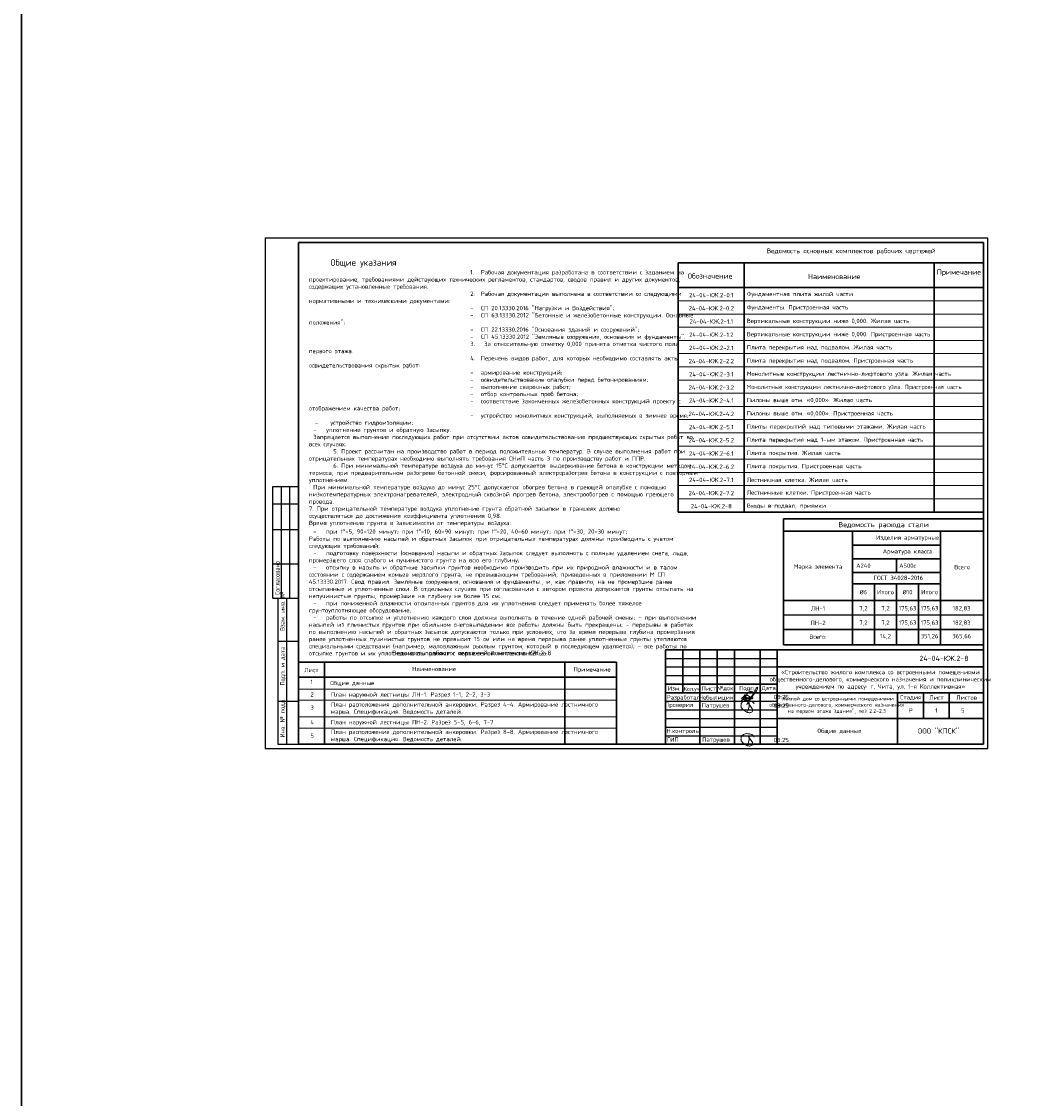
# Model space of a CAD drawing. Header units: millimetres. Extents: x 125896 to 2572636, y -120305 to 130347.
# Tile 40 of 256: x 209563 to 267967, y 5021 to 67684. Entities that reach past the tile are written whole.
import ezdxf

# ---------------------------------------------------------------- set-up
doc = ezdxf.new("R2010")
doc.units = ezdxf.units.MM
doc.layers.add('11', color=7, linetype='Continuous')
doc.layers.add('12', color=7, linetype='Continuous')
for name, color, linetype, lineweight in [('Standard', 7, 'Continuous', 25), ('Рамка', 7, 'Continuous', 0), ('Столовая Двери и окна', 7, 'Continuous', 15), ('Таблицы', 7, 'Continuous', 20), ('ТЕКСТ', 7, 'Continuous', 15)]:
    doc.layers.add(name, color=color, linetype=linetype, lineweight=lineweight)
doc.layers.add('Стена_ бетон не несущ.', color=7, linetype='Continuous', lineweight=35, true_color=0xb4b496)
doc.styles.add('-ISOCPEUR-', font='isocpeur.ttf')
doc.styles.add('GOST type A Tekla', font='txt', dxfattribs={"height": 0.2})
doc.styles.add('GOST-2.304_Type-B', font='GOST Common.ttf')
doc.styles.add('ISOCPEUR', font='isocpeur.ttf')
doc.styles.get("Standard").update_dxf_attribs({"font": 'isocpeur.ttf'})
doc.styles.add('ГОСТ', font='isocpeur.ttf')

# ---------------------------------------------------------------- blocks, each defined once
blk = doc.blocks.new('чсмчсм')
for points in [[(251806, 27560), (251825, 27603), (251837, 27630), (251847, 27666), (251852, 27683), (251860, 27713), (251873, 27761), (251879, 27782), (251884, 27800), (251887, 27837), (251894, 27873), (251899, 27902), (251903, 27924), (251904, 27931), (251903, 27958), (251901, 27992), (251894, 28021), (251886, 28039), (251874, 28052), (251856, 28062), (251843, 28069), (251835, 28069), (251832, 28063), (251832, 28055), (251841, 28039), (251907, 27921), (251966, 27852), (252015, 27787), (252026, 27773), (252038, 27757), (252057, 27732), (252070, 27715), (252074, 27703), (252081, 27682), (252089, 27659), (252092, 27641), (252093, 27628), (252095, 27613), (252094, 27596), (252091, 27574), (252082, 27555), (252059, 27525), (252028, 27502), (251986, 27477), (251964, 27470), (251924, 27467), (251897, 27466), (251849, 27471), (251804, 27485), (251769, 27493), (251752, 27500), (251734, 27510), (251718, 27518), (251688, 27538), (251671, 27549), (251645, 27567), (251579, 27611), (251551, 27639), (251531, 27657), (251513, 27671), (251459, 27736), (251437, 27775), (251427, 27803), (251419, 27838), (251417, 27870), (251419, 27906), (251425, 27947), (251437, 27994), (251459, 28048), (251492, 28084), (251536, 28119), (251572, 28144), (251625, 28164), (251672, 28178), (251734, 28189), (251781, 28189), (251843, 28186), (251929, 28171), (251979, 28154), (252041, 28129), (252089, 28095), (252126, 28058), (252165, 28013), (252185, 27980)], [(251806, 25622), (251825, 25664), (251837, 25692), (251847, 25728), (251852, 25744), (251860, 25775), (251873, 25822), (251879, 25844), (251884, 25862), (251887, 25898), (251894, 25935), (251899, 25963), (251903, 25986), (251904, 25993), (251903, 26020), (251901, 26054), (251894, 26083), (251886, 26100), (251874, 26114), (251856, 26124), (251843, 26131), (251835, 26130), (251832, 26125), (251832, 26117), (251841, 26101), (251907, 25983), (251966, 25914), (252015, 25849), (252026, 25834), (252038, 25819), (252057, 25794), (252070, 25777), (252074, 25764), (252081, 25744), (252089, 25720), (252092, 25702), (252093, 25690), (252095, 25674), (252094, 25658), (252091, 25636), (252082, 25617), (252059, 25586), (252028, 25564), (251986, 25539), (251964, 25532), (251924, 25529), (251897, 25528), (251849, 25532), (251804, 25546), (251769, 25554), (251752, 25562), (251734, 25572), (251718, 25580), (251688, 25600), (251671, 25611), (251645, 25629), (251579, 25672), (251551, 25701), (251531, 25719), (251513, 25733), (251459, 25798), (251437, 25837), (251427, 25865), (251419, 25900), (251417, 25932), (251419, 25967), (251425, 26009), (251437, 26056), (251459, 26109), (251492, 26146), (251536, 26181), (251572, 26205), (251625, 26226), (251672, 26239), (251734, 26251), (251781, 26251), (251843, 26247), (251929, 26233), (251979, 26216), (252041, 26191), (252089, 26157), (252126, 26120), (252165, 26074), (252185, 26042)]]:
    blk.add_lwpolyline(points)
for points in [[(251944, 28401), (251936, 28388), (251924, 28362), (251915, 28343), (251910, 28326), (251902, 28303), (251902, 28285), (251912, 28275), (251923, 28279), (251929, 28291), (251930, 28306), (251923, 28312), (251913, 28313), (251902, 28303), (251902, 28285), (251905, 28279), (251964, 28321), (251992, 28360), (252030, 28406), (252226, 28746), (252253, 28792), (252308, 28893), (252326, 28923), (252337, 28937), (252364, 28944), (252385, 28934), (252388, 28921), (252383, 28897), (252373, 28864), (252353, 28825), (252312, 28743), (252229, 28621), (252135, 28492), (252067, 28400), (252030, 28342), (251950, 28240), (251820, 28046), (251752, 27927), (251968, 28303), (251976, 28314), (251970, 28294), (251973, 28284), (251983, 28276), (252005, 28274), (252037, 28277), (252066, 28282), (252085, 28286), (252100, 28292), (252108, 28298), (252114, 28310), (252104, 28323), (252093, 28329), (252071, 28327), (252047, 28324), (252021, 28322), (252002, 28320), (251869, 28300), (251783, 28281), (251627, 28244), (251529, 28218), (251436, 28182)], [(251664, 28528), (251562, 28357), (251527, 28292), (251482, 28216), (251438, 28158), (251408, 28123), (251383, 28097)], [(251433, 28285), (251534, 28372), (251593, 28429), (251664, 28528)], [(251466, 28193), (251549, 28276), (251628, 28351), (251698, 28429), (251737, 28485), (251751, 28515), (251748, 28513), (251738, 28507), (251709, 28484), (251678, 28447), (251655, 28403), (251636, 28367), (251594, 28283), (251586, 28245), (251589, 28227), (251599, 28214), (251612, 28211), (251622, 28213), (251637, 28220), (251657, 28235), (251678, 28253), (251708, 28279), (251731, 28296), (251756, 28317), (251768, 28334), (251770, 28351), (251763, 28358), (251749, 28358), (251731, 28351), (251708, 28338), (251689, 28316), (251678, 28296), (251673, 28277), (251673, 28258), (251678, 28248), (251701, 28245), (251726, 28259), (251746, 28273), (251766, 28288), (251785, 28301), (251806, 28314), (251825, 28328), (251857, 28340), (251881, 28340)], [(251880, 28340), (251853, 28340), (251837, 28334), (251818, 28309), (251816, 28293), (251819, 28276), (251824, 28267), (251835, 28262), (251860, 28265), (251876, 28273), (251893, 28289), (251901, 28307), (251908, 28321), (251885, 28413), (251805, 28469), (251768, 28493), (251758, 28533), (251769, 28570), (251797, 28606), (251840, 28645), (251895, 28682), (251962, 28701), (252015, 28702), (252060, 28689), (252104, 28660)]]:
    blk.add_spline(points, degree=3)
at = {"layer": 'Рамка', "linetype": 'Continuous', "lineweight": 30}
for points in [[(247032, 25629), (247032, 26129), (247032, 26629), (247032, 27129), (247032, 27629), (247032, 28129), (247032, 28629), (247032, 29129), (247032, 29629), (247032, 30129), (247032, 30629), (247032, 31129), (265532, 31129)], [(248032, 31129), (248032, 28629)], [(249032, 25629), (249032, 31129)], [(250032, 31129), (250032, 28629)], [(251032, 31129), (251032, 25629)], [(252532, 25629), (252532, 31129)], [(253532, 31129), (253532, 25629)], [(253532, 30129), (265532, 30129)], [(247032, 29129), (253532, 29129)], [(247032, 28629), (253532, 28629)], [(253513, 28629), (265532, 28629)], [(260532, 25629), (260532, 28126), (260532, 28629)], [(262032, 28629), (262032, 27129)], [(263532, 27129), (263532, 28629)], [(260532, 28065), (265532, 28065)], [(253532, 27129), (265532, 27129)]]:
    blk.add_lwpolyline(points, dxfattribs=at)
at = {"layer": 'Рамка', "linetype": 'Continuous', "lineweight": 25}
for points in [[(247032, 30629), (253532, 30629)], [(247032, 30129), (253532, 30129)], [(247032, 29629), (253532, 29629)], [(247032, 28129), (253532, 28129)], [(247032, 27629), (253532, 27629)], [(247032, 27129), (253532, 27129)], [(247032, 26629), (253532, 26629)], [(247032, 26129), (253532, 26129)]]:
    blk.add_lwpolyline(points, dxfattribs=at)
at = {"layer": 'ТЕКСТ', "lineweight": 25, "attachment_point": 5}
for s, insert, char_height, width in [('24-04-КЖ.2-8', (263230, 30629), 300, 11628.78), ('{\\C7;«Строительство жилого комплекса со встроенными помещениями общественного-делового, коммерческого назначения и поликлиническим учреждением по адресу: г. Чита, ул. 1-я Коллективная»}', (259532, 29379), 250, 11628.78), ('{\\W1;Изм.}', (247532, 28879), 250, 11628.78), ('Кол.уч.', (248582, 28830), 225, 11628.78), ('{\\W1;Лист}', (249532, 28879), 250, 11628.78), ('{\\W1;№док.}', (250532, 28879), 250, 11628.78), ('{\\W1;Подп.}', (251782, 28879), 250, 11628.78), ('{\\W1;Дата}', (253032, 28879), 250, 11628.78), (' Разработал', (247982, 28325), 250, 2085.76), ('Небылицин', (249975, 28323), 250, 2085.76), ('08.25', (253762, 28379), 250, 2085.76), ('{\\C7;"Жилой дом со встроенными помещениями общественного-делового, коммерческого назначения на первом этаже здания", поз 2.2-2.3}', (256989, 27896), 215, 7085.38), ('{\\W1;Стадия}', (261292, 28347), 250, 2085.76), ('{\\W1;Лист}', (262792, 28347), 250, 2085.76), ('{\\W1;Листов}', (264542, 28347), 250, 2085.76), ('Проверил', (247828, 27893), 250, 2085.76), ('Патрушев', (249942, 27868), 250, 2085.76), ('08.25', (253762, 27879), 250, 2085.76), ('Р', (261292, 27597), 250, 2085.76), (' Н.контроль', (247935, 26379), 250, 2085.76), ('ООО "КПСК"', (262906, 26404), 300, 11628.78), (' ГИП', (247356, 25900), 250, 2085.76), ('Патрушев', (249965, 25868), 250, 2085.76), ('08.25', (253762, 25879), 250, 2085.76)]:
    blk.add_mtext(s, dxfattribs=dict(at, insert=insert, char_height=char_height, width=width))

msp = doc.modelspace()

# ---------------------------------------------------------------- hatches: boundary and pattern name
at = {"layer": 'Стена_ бетон не несущ.', "linetype": 'Continuous', "lineweight": 18, "true_color": 0xaa8232, "transparency": 33554687}
h = msp.add_hatch(dxfattribs=at)
h.set_pattern_fill('__________301', color=45, scale=100, style=0, pattern_type=2)
h.set_pattern_definition([(45, (179127.6, 45110.4), (-212.132, 212.132), []), (45, (179021.54, 45216.48), (-212.132, 212.132), [])])
h.paths.add_polyline_path([(219820.9, 39753.5), (219820.9, 39683.5), (219940.9, 39683.5), (219940.9, 39753.5)], flags=0)

# ---------------------------------------------------------------- linework, layer by layer
at = {"color": 18, "linetype": 'Continuous', "lineweight": 30, "true_color": 0x000000}
for p, q in [((225678.6, 54829.2), (244678.6, 54829.2)), ((225678.6, 54829.2), (225678.6, 53329.2)), ((225678.6, 53329.2), (225678.6, 39994.8))]:
    msp.add_line(p, q, dxfattribs=at)
at = {"color": 18, "lineweight": 30, "true_color": 0x000000, "transparency": 33554687}
for p, q in [((253898.6, 38739.8), (265532, 38739.8)), ((253898.6, 38739.8), (253898.6, 31411.9)), ((265532, 38739.8), (265532, 31411.9)), ((253898.6, 38022), (265532, 38022)), ((257898.6, 38022), (257898.6, 31411.9)), ((263032, 38022), (263032, 31411.9)), ((257898.6, 37222), (263032, 37222)), ((257898.6, 36422), (263032, 36422)), ((260465.3, 36422), (260465.3, 35622)), ((257898.6, 35622), (263032, 35622)), ((257898.6, 34966.2), (263032, 34966.2)), ((259182, 34966.2), (259182, 31411.9)), ((260465.3, 34966.2), (260465.3, 31411.9)), ((261748.6, 34966.2), (261748.6, 31411.9)), ((253898.6, 33999.5), (265532, 33999.5)), ((253898.6, 32313.5), (265532, 32313.5)), ((253898.6, 31411.9), (265532, 31411.9))]:
    msp.add_line(p, q, dxfattribs=at)
at = {"color": 18, "lineweight": 25, "true_color": 0x000000, "transparency": 33554687}
msp.add_line((253898.6, 33163), (265532, 33163), dxfattribs=at)
at = {"layer": '11'}
for p, q in [((223732, 55079.2), (223732, 25379.2)), ((265782, 55079.2), (223732, 55079.2)), ((265782, 25379.2), (265782, 55079.2)), ((223732, 25379.2), (265782, 25379.2))]:
    msp.add_line(p, q, dxfattribs=at)
at = {"layer": '11', "lineweight": 30}
for p, q in [((225678.6, 54829.2), (225678.6, 25629.2)), ((265532, 54829.2), (225678.6, 54829.2)), ((265532, 54829.2), (265532, 25629.2)), ((247772, 53640.4), (265532, 53640.4)), ((251612, 53640.4), (251612, 39144.4)), ((262652, 53640.4), (262652, 39144.4)), ((247772, 52200.4), (265532, 52200.4)), ((247772, 39144.4), (265532, 39144.4)), ((225678.6, 30416.8), (244178.6, 30416.8)), ((225678.6, 30416.8), (225678.6, 25629.2)), ((227178.6, 30416.8), (227178.6, 25629.2)), ((241178.6, 30416.8), (241178.6, 25629.2)), ((244178.6, 30416.8), (244178.6, 25629.2)), ((225678.6, 29533.7), (244178.6, 29533.7)), ((225678.6, 25629.2), (265532, 25629.2)), ((225689.4, 25629.2), (244178.6, 25629.2)), ((247032, 25629.2), (265532, 25629.2))]:
    msp.add_line(p, q, dxfattribs=at)
msp.add_lwpolyline([(247772, 39144.4), (247772, 53640.4), (265532, 53640.4), (265532, 39144.4)], dxfattribs=at)
at = {"layer": '12'}
for p, q in [((224178.6, 34129.2), (224178.6, 40629.2)), ((224178.6, 40629.2), (225678.6, 40629.2)), ((224678.6, 34129.2), (224678.6, 40629.2)), ((225178.6, 34129.2), (225178.6, 40629.2)), ((224178.6, 39629.2), (225678.6, 39629.2)), ((224178.6, 38129.2), (225678.6, 38129.2)), ((224178.6, 36129.2), (225678.6, 36129.2)), ((224178.6, 34129.2), (225678.6, 34129.2)), ((224478.6, 34129.2), (224478.6, 25629.2)), ((224978.6, 34129.2), (224978.6, 25629.2)), ((224478.6, 31629.2), (225678.6, 31629.2)), ((224478.6, 28129.2), (225678.6, 28129.2)), ((224478.6, 25629.2), (225678.6, 25629.2))]:
    msp.add_line(p, q, dxfattribs=at)
at = {"layer": 'Standard', "color": 7, "linetype": 'Continuous', "lineweight": 13, "transparency": 33554687}
for p, q in [((247772, 51432.4), (265532, 51432.4)), ((247772, 50664.4), (265532, 50664.4)), ((247772, 49896.4), (265532, 49896.4)), ((247772, 49128.4), (265532, 49128.4)), ((247772, 48360.4), (265532, 48360.4)), ((247772, 47592.4), (265532, 47592.4)), ((247772, 46824.4), (265532, 46824.4)), ((247772, 46056.4), (265532, 46056.4)), ((247772, 45288.4), (265532, 45288.4)), ((247772, 44520.4), (265532, 44520.4)), ((247772, 43752.4), (265532, 43752.4)), ((247772, 42984.4), (265532, 42984.4)), ((247772, 42216.4), (265532, 42216.4)), ((247772, 41448.4), (265532, 41448.4)), ((247772, 40680.4), (265532, 40680.4)), ((247772, 39912.4), (265532, 39912.4))]:
    msp.add_line(p, q, dxfattribs=at)
at = {"layer": 'Рамка', "linetype": 'Continuous', "lineweight": 30}
for p, q in [((265532, 31129.2), (265532, 25629.2)), ((265532, 25629.2), (247032, 25629.2))]:
    msp.add_line(p, q, dxfattribs=at)
at = {"layer": 'Столовая Двери и окна', "color": 3, "lineweight": 30}
msp.add_lwpolyline([(209562.5, -70673.1), (525770.9, -70673.1), (525770.9, 75920.9), (209562.5, 75920.9)], close=True, dxfattribs=at)
at = {"layer": 'Таблицы', "ltscale": 20}
for p, q in [((225689.4, 28834), (244178.6, 28834)), ((225689.4, 28834), (244178.6, 28834)), ((225689.4, 28834), (244178.6, 28834)), ((225689.4, 28191.7), (244178.6, 28191.7)), ((225689.4, 28191.7), (244178.6, 28191.7)), ((225689.4, 28191.7), (244178.6, 28191.7)), ((225689.4, 27225.1), (244178.6, 27225.1)), ((225689.4, 26566.7), (244178.6, 26566.7)), ((225689.4, 26566.7), (244178.6, 26566.7)), ((225689.4, 26566.7), (244178.6, 26566.7))]:
    msp.add_line(p, q, dxfattribs=at)
at = {"layer": 'ТЕКСТ', "lineweight": 25}
msp.add_line((265532, 53640.4), (265532, 49131.9), dxfattribs=at)

# ---------------------------------------------------------------- block references
at = {"layer": 'Столовая Двери и окна', "color": 18, "lineweight": 20, "true_color": 0x000000}
msp.add_blockref('чсмчсм', (0, 0), dxfattribs=at)

# ---------------------------------------------------------------- texts
at = {"insert": (226281.3, 54484), "char_height": 250, "attachment_point": 1, "style": 'ГОСТ'}
msp.add_mtext_dynamic_manual_height_columns('\\A1;\\pi9384.38;{\\H1.5152x;\\P\\pi1250;Общие указания\\P\\pi250;}1.^IРабочая документация разработана в соответствии с заданием на проектирование, требованиями действующих технических регламентов, стандартов, сводов правил и других документов, содержащих установленные требования.\\P2.^IРабочая документация выполнена в соответствии со следующими нормативными и техническими документами:\\P-^IСП 20.13330.2016 "Нагрузки и Воздействия";\\P-^IСП 63.13330.2012 "Бетонные и железобетонные конструкции. Основные положения";\\P-^IСП 22.13330.2016 "Основания зданий и сооружений";\\P-^IСП 45.13330.2012 "Земляные сооружения, основания и фундаменты".\\P3.   За относительную отметку 0,000 принята отметка чистого пола первого этажа.\\P4.^IПеречень видов работ, для которых необходимо составлять акты освидетельствования скрытых работ:\\P-^Iармирование конструкций;\\P-^Iосвидетельствование опалубки перед бетонированием;\\P-^Iвыполнение сварочных работ;\\P-^Iотбор контрольных проб бетона;\\P-^Iсоответствие законченных железобетонных конструкций проекту с отображением качества работ;\\P-^Iустройство монолитных конструкций, выполняемых в зимнее время;  \\P\\pi0;  -    устройство гидроизоляции;\\P\\pi250;-^Iуплотнение грунтов и обратную засыпку.\\PЗапрещается выполнение последующих работ при отсутствии актов освидетельствования предшествующих скрытых работ во всех случаях.\\P\\pi0;        5. Проект рассчитан на производство работ в период положительных температур. В случае выполнения работ при отрицательных температурах необходимо выполнять требования СНиП часть 3 по производству работ и ППР.\\P        6. При минимальной температуре воздуха до минус 15°С допускается: выдерживание бетона в конструкции методом термоса, при предварительном разогреве бетонной смеси, форсированный электроразогрев бетона в конструкции с повторным уплотнением.\\P\\pi250;При минимальной температуре воздуха до минус 25°С допускается: обогрев бетона в греющей опалубке с помощью низкотемпературных электронагревателей, электродный сквозной прогрев бетона, электрообогрев с помощью греющего провода.\\P\\pi0;7. При отрицательной температуре воздуха уплотнение грунта обратной засыпки в траншеях должно \\Pосуществляться до достижения коэффициента уплотнения 0,98. \\PВремя уплотнения грунта в зависимости от температуры воздуха: \\P\\pi250;-^Iпри t{\\H0.7x;\\So^ ;}-5, 90-120 минут; при t{\\H0.7x;\\So^ ;\\H1.42857x;-10, 60-90 минут; }при t{\\H0.7x;\\So^ ;\\H1.42857x;-20, 40-60 минут; }при t{\\H0.7x;\\So^ ;\\H1.42857x;-30, 20-30 минут;\\P\\pi0;Работы по выполнению насыпей и обратных засыпок при отрицательных температурах должны производить с учетом следующих требований:\\P\\pi250;-^Iподготовку поверхности (основания) насыпи и обратных засыпок следует выполнять с полным удалением снега, льда, промерзшего слоя слабого и пучинистого грунта на всю его глубину;\\P-^Iотсыпку в насыпь и обратные засыпки грунтов необходимо производить при их природной влажности и в талом состоянии с содержанием комьев мерзлого грунта, не превышающим требований, приведенных в приложении М СП 45.13330.2017. Свод правил. Земляные сооружения, основания и фундаменты., и, как правило, на не промерзшие ранее отсыпанные и уплотненные слои. В отдельных случаях при согласовании с автором проекта допускается грунты отсыпать на непучинистые грунты, промерзшие на глубину не более 15 см;\\P-^Iпри пониженной влажности отсыпанных грунтов для их уплотнения следует применять более тяжелое грунтоуплотняющее оборудование; \\P-^Iработы по отсыпке и уплотнению каждого слоя должны выполнять в течение одной рабочей смены; - при выполнении насыпей из глинистых грунтов при обильном снеговыпадении все работы должны быть прекращены; - перерывы в работах по выполнению насыпей и обратных засыпок допускаются только при условиях, что за время перерыва глубина промерзания ранее уплотненных пучинистых грунтов не превысит 15 см или на время перерыва ранее уплотненные грунты утепляются специальными средствами (например, маловлажным рыхлым грунтом, который в последующем удаляется); - все работы по отсыпке грунтов и их уплотнению выполняют с повышенной интенсивностью.}', width=20474.372, gutter_width=5800, heights=[24436.9], dxfattribs=at)
at = {"layer": '12', "style": 'GOST type A Tekla'}
for s, p in [('Согласовано', (224578.6, 34329.2)), ('Взам. инв. №', (224878.6, 32229.2)), ('Подп. и дата', (224878.6, 29049.3)), ('Инв. № подл.', (224878.6, 26029.2))]:
    msp.add_text(s, height=273.6, rotation=90, dxfattribs=at).set_placement(p)
at = {"layer": 'Standard', "color": 7, "linetype": 'Continuous', "lineweight": 13, "transparency": 33554687, "style": 'ISOCPEUR'}
for s, insert, char_height, width, attachment_point in [('\\A1;{\\fISOCPEUR|i0|b0;\\H300.000000;\\W1.000000;\\C7;Обозначение}\\P', (249613.2, 52876.6), 240, 2001.019, 5), ('\\A1;{\\fISOCPEUR|i0|b0;\\H300.000000;\\W1.000000;\\C7;Наименование}\\P', (256841.3, 52848.5), 240, 2229.333, 5), ('\\A1;{\\fISOCPEUR|i0|b0;\\H300.000000;\\W1.000000;\\C7;Примечание}\\P', (264099.8, 53064.4), 240, 1868.8, 5), ('\\A1;24-04-КЖ.2-0.1', (249692, 51767.2), 250, 2371.102, 5), ('\\A1;Фундаментная плита жилой части', (251756, 51796.3), 250, 10041.858, 4), ('\\A1;24-04-КЖ.2-0.2', (249692, 50999.2), 250, 2421.551, 5), ('\\A1;Фундаменты. Пристроенная часть', (251756, 51020.8), 250, 10896, 4), ('\\A1;24-04-КЖ.2-1.1', (249692, 50231.2), 250, 2320.653, 5), ('\\A1;Вертикальные конструкции ниже 0,000. Жилая часть', (251756, 50231.2), 250, 10896, 4), ('\\A1;24-04-КЖ.2-1.2', (249692, 49463.2), 250, 2371.102, 5), ('\\A1;Вертикальные конструкции ниже 0,000. Пристроенная часть', (251756, 49462.3), 250, 10896, 4), ('\\A1;24-04-КЖ.2-2.1', (249692, 48695.2), 250, 2371.102, 5), ('\\A1;Плита перекрытия над подвалом. Жилая часть', (251756, 48695.2), 250, 10896, 4), ('\\A1;24-04-КЖ.2-2.2', (249692, 47927.2), 250, 2421.551, 5), ('\\A1;Плита перекрытия над подвалом. Пристроенная часть', (251756, 47927.2), 250, 10474.592, 4), ('\\A1;24-04-КЖ.2-3.1', (249692, 47159.2), 250, 2371.102, 5), ('\\A1;Монолитные конструкции лестнично-лифтового узла. Жилая часть', (251756, 47159.2), 250, 11162.604, 4), ('\\A1;24-04-КЖ.2-3.2', (249692, 46391.2), 250, 2421.551, 5), ('\\A1;{\\W0.91743;Монолитные конструкции лестнично-лифтового узла. Пристроенная часть}', (251756, 46391.2), 240, 11075.8, 4), ('\\A1;24-04-КЖ.2-4.1', (249692, 45632.2), 250, 2395.152, 5), ('\\A1;Пилоны выше отм. «0,000». Жилая часть', (251756, 45632.2), 250, 8894.721, 4), ('\\A1;24-04-КЖ.2-4.2', (249692, 44855.2), 250, 2445.576, 5), ('\\A1;Пилоны выше отм. «0,000». Пристроенная часть', (251756, 44855.2), 250, 8858.587, 4), ('\\A1;24-04-КЖ.2-5.1', (249692, 44087.2), 250, 2371.102, 5), ('\\A1;Плиты перекрытий над типовыми этажами. Жилая часть', (251756, 44087.2), 250, 10262.711, 4), ('\\A1;24-04-КЖ.2-5.2', (249692, 43319.2), 250, 2421.551, 5), ('\\A1;Плита перекрытия над 1-ым этажом. Пристроенная часть', (251756, 43319.2), 250, 10170.326, 4), ('\\A1;24-04-КЖ.2-6.1', (249692, 42551.2), 250, 2371.102, 5), ('\\A1;Плита покрытия. Жилая часть', (251756, 42551.2), 250, 8771.523, 4), ('\\A1;24-04-КЖ.2-6.2', (249692, 41783.2), 250, 2421.551, 5), ('\\A1;Плита покрытия. Пристроенная часть', (251756, 41783.2), 250, 7760.037, 4), ('\\A1;24-04-КЖ.2-7.1', (249692, 41015.2), 250, 2371.102, 5), ('\\A1;Лестничная клетка. Жилая часть', (251756, 41015.2), 250, 7123.382, 4), ('\\A1;24-04-КЖ.2-7.2', (249692, 40247.2), 250, 2421.551, 5), ('\\A1;Лестничные клетки. Пристроенная часть', (251756, 40247.2), 250, 7399.036, 4), ('\\A1;24-04-КЖ.2-8', (249692, 39479.2), 250, 2181.273, 5), ('\\A1;Входы в подвал, приямки', (251756, 39479.2), 250, 4649.659, 4)]:
    msp.add_mtext(s, dxfattribs=dict(at, insert=insert, char_height=char_height, width=width, attachment_point=attachment_point))
at = {"layer": 'Таблицы', "ltscale": 20, "style": '-ISOCPEUR-'}
for s, height, p in [('Ведомость основных комплектов рабочих чертежей', 275, (252914.2, 54203.2)), ('Ведомость рабочих чертежей комплекта КЖ.2-8', 275, (231117.5, 30808)), ('Наименование', 250, (232291.3, 29887.2)), ('Примечание', 250, (241679.5, 29862.6)), ('Лист', 250, (226012, 29824.9)), ('1', 250, (226368.3, 29132.3)), ('Общие данные', 250, (227522.9, 29070)), ('2', 250, (226368.3, 28410.1)), ('3', 250, (226368.3, 27642.9)), ('4', 250, (226368.3, 26796.2)), ('5', 250, (226368.3, 26012))]:
    msp.add_text(s, height=height, dxfattribs=at).set_placement(p)
at = {"layer": 'ТЕКСТ', "lineweight": 25}
for s, p in [('1', (262720.6, 27472.6)), ('5', (264220.6, 27472.6)), ('Общие данные', (255866, 26283.5))]:
    msp.add_text(s, height=250, dxfattribs=at).set_placement(p)
at = {"layer": 'ТЕКСТ', "lineweight": 25, "attachment_point": 5}
for s, insert, char_height, width in [('Ведомость расхода стали', (259715.3, 38371.8), 300, 7953.302), ('Изделия арматурные', (261107, 37622), 250, 6669.969), ('Арматура класса', (261107, 36822), 250, 6669.969), ('Марка элемента', (255898.6, 35938.7), 250, 6669.969), ('А240', (258540.3, 36022), 250, 6669.969), ('А500с', (261107, 36022), 250, 6669.969), ('Всего', (264282, 35938.7), 250, 6669.969), ('ГОСТ 34028-2016', (260569.3, 35313.8), 250, 6669.969), ('%%C6', (258540.3, 34482.9), 250, 6669.969), ('Итого', (259823.6, 34482.9), 250, 6669.969), ('%%C10', (261107, 34482.9), 250, 6669.969), ('Итого', (262390.3, 34482.9), 250, 6669.969), ('ЛН-1', (255898.6, 33534.5), 250, 6669.969), ('7,2', (258540.3, 33516.2), 250, 6669.969), ('7,2', (259823.6, 33516.2), 250, 6669.969), ('175,63', (261107, 33516.2), 250, 6669.969), ('175,63', (262390.3, 33516.2), 250, 6669.969), ('182,83', (264251, 33516.2), 250, 6669.969), ('ЛН-2', (255898.6, 32698), 250, 6669.969), ('7,2', (258540.3, 32679.7), 250, 6669.969), ('7,2', (259823.6, 32679.7), 250, 6669.969), ('175,63', (261107, 32679.7), 250, 6669.969), ('175,63', (262390.3, 32679.7), 250, 6669.969), ('182,83', (264251, 32679.7), 250, 6669.969), ('Всего:', (255898.6, 31890.2), 250, 6669.969), ('14,2', (259823.6, 31895.2), 250, 6669.969), ('351,26', (262390.3, 31895.2), 250, 6669.969), ('365,66', (264260.2, 31895.2), 250, 6669.969)]:
    msp.add_mtext(s, dxfattribs=dict(at, insert=insert, char_height=char_height, width=width))
at = {"layer": 'ТЕКСТ', "ltscale": 100, "char_height": 250, "attachment_point": 1, "style": 'GOST-2.304_Type-B'}
for s, insert, width in [('\\pt6000;План наружной лестницы ЛН-1. Разрез 1-1, 2-2, 3-3', (227564.7, 28652.7), 9757.946), ('\\pt6000;План расположения дополнительной анкеровки. Разрез 4-4. Армирование лестничного марша. Спецификация. Ведомость деталей. ', (227562.6, 28072.8), 13616.017), ('\\pt6000;План наружной лестницы ЛН-2. Разрез 5-5, 6-6, 7-7', (227555.3, 27043), 12426.616), ('\\pt6000;План расположения дополнительной анкеровки. Разрез 8-8. Армирование лестничного марша. Спецификация. Ведомость деталей. ', (227562.6, 26477), 13616.017)]:
    msp.add_mtext(s, dxfattribs=dict(at, insert=insert, width=width))

doc.saveas('drawing.dxf')
